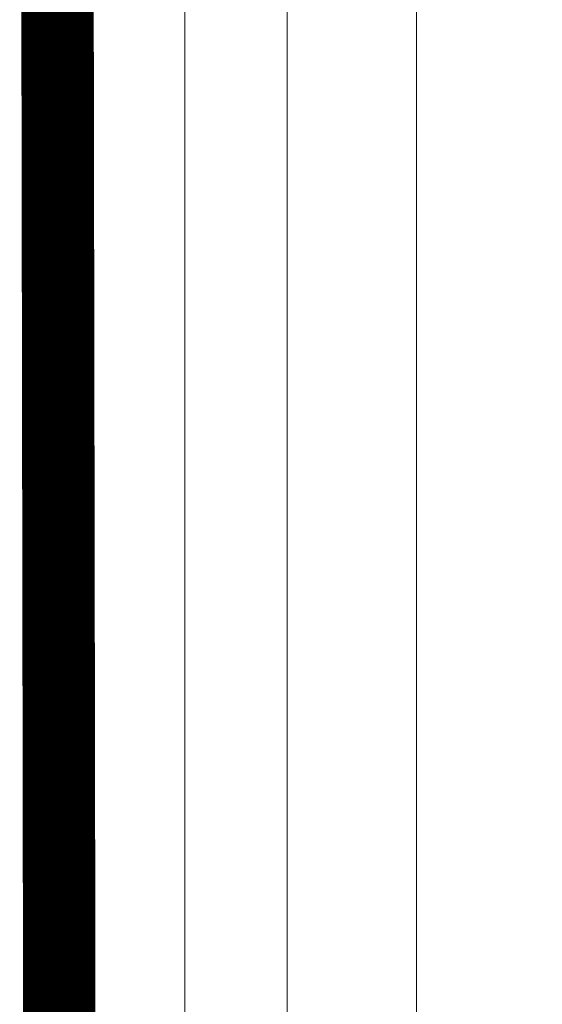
# Model space of a CAD drawing. Extents: x 4615668 to 9294084, y 5331114 to 10688993.
# Tile 123 of 181: x 4656312 to 4656348, y 5335038 to 5335106. Entities that reach past the tile are written whole.
import ezdxf

# ---------------------------------------------------------------- set-up
doc = ezdxf.new("R2010")
doc.units = 0
doc.header["$MEASUREMENT"] = 0
for name, color, linetype, lineweight in [('hatch', 253, 'Continuous', 0), ('robocza25', 7, 'Continuous', 13), ('w_rzedne', 7, 'Continuous', 13)]:
    doc.layers.add(name, color=color, linetype=linetype, lineweight=lineweight)

# ---------------------------------------------------------------- blocks, each defined once
blk = doc.blocks.new('G$C3390F2A0')
at = {"layer": 'robocza25', "color": 7, "linetype": 'Continuous', "lineweight": 13, "flags": 128}
blk.add_lwpolyline([(0, 0), (199.915, 0), (199.915, 182.804), (0, 182.804)], close=True, dxfattribs=at)

msp = doc.modelspace()

# ---------------------------------------------------------------- linework, layer by layer
at = {"layer": 'hatch', "color": 6, "const_width": 5}
msp.add_lwpolyline([(4656314.225, 5335171.917), (4656559.857, 5335173.31), (4656560.23, 5334953.045), (4656314.598, 5334951.652)], close=True, dxfattribs=at)
at = {"layer": 'hatch', "color": 252}
for points in [[(4656323.113, 5335000.889), (4656533.113, 5335000.889), (4656533.113, 5335148.289), (4656323.113, 5335148.289)], [(4656323.113, 5335000.889), (4656533.113, 5335000.889), (4656533.113, 5335148.289), (4656323.113, 5335148.289)], [(4656339.113, 5335145.289), (4656530.113, 5335145.289), (4656530.113, 5335003.889), (4656339.113, 5335003.889)]]:
    msp.add_lwpolyline(points, close=True, dxfattribs=at)

# ---------------------------------------------------------------- block references
at = {"layer": 'w_rzedne', "color": 160, "linetype": 'Continuous', "lineweight": 13}
msp.add_blockref('G$C3390F2A0', (4656330.198, 5334967.836), dxfattribs=at)

doc.saveas('drawing.dxf')
